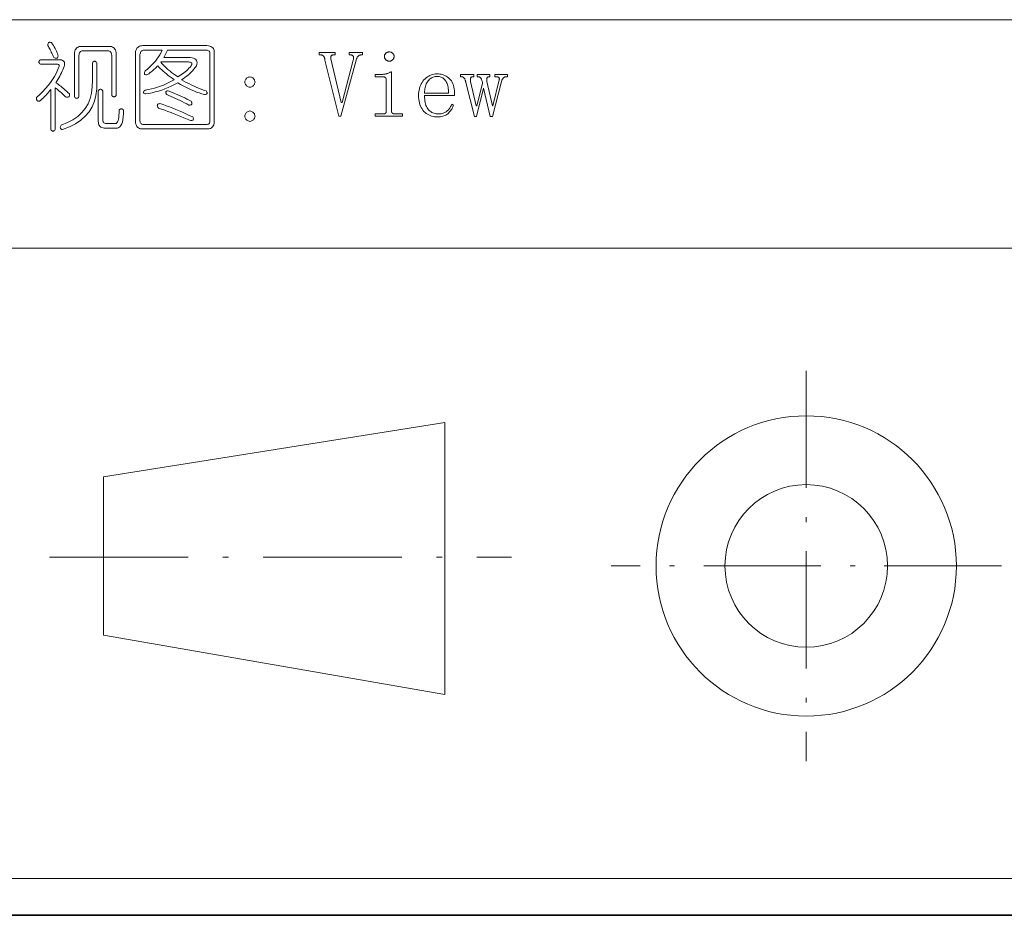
# Model space of a CAD drawing. Extents: x 1 to 297, y 1 to 210.
# Tile 67 of 171: x 166 to 196, y 1 to 29. Entities that reach past the tile are written whole.
import ezdxf

# ---------------------------------------------------------------- set-up
doc = ezdxf.new("R2010")
doc.units = 0
doc.linetypes.add('DASHDOT', pattern=[18.5, 12, -3, 0.5, -3])

msp = doc.modelspace()

# ---------------------------------------------------------------- linework, layer by layer
at = {"color": 7, "lineweight": 13}
for p, q in [((1.319, 28.902), (196.771, 28.902)), ((35.177, 21.874), (196.771, 21.874)), ((1.319, 2.481), (196.771, 2.481))]:
    msp.add_line(p, q, dxfattribs=at)
at = {"color": 7, "linetype": 'DASHDOT', "lineweight": 13, "ltscale": 0.300143}
for p, q in [((189.743, 18.103), (189.743, 6.097)), ((195.745, 12.1), (183.74, 12.1))]:
    msp.add_line(p, q, dxfattribs=at)
at = {"color": 7, "lineweight": 13, "ltscale": 0.265912}
msp.add_line((168.125, 14.837), (178.63, 16.509), dxfattribs=at)
at = {"color": 7, "lineweight": 13, "ltscale": 0.209078}
msp.add_line((178.63, 16.509), (178.63, 8.146), dxfattribs=at)
at = {"color": 7, "lineweight": 13, "ltscale": 0.121645}
msp.add_line((168.125, 14.837), (168.125, 9.971), dxfattribs=at)
at = {"color": 7, "linetype": 'DASHDOT', "lineweight": 13, "ltscale": 0.355199}
msp.add_line((166.472, 12.368), (180.68, 12.368), dxfattribs=at)
at = {"color": 7, "lineweight": 13, "ltscale": 0.266536}
msp.add_line((168.125, 9.971), (178.63, 8.146), dxfattribs=at)
at = {"color": 7, "lineweight": 35}
msp.add_line((0.623, 1.354), (296.685, 1.354), dxfattribs=at)
at = {"color": 7, "lineweight": 13}
for points in [[(166.735, 27.785), (166.729, 27.764), (166.722, 27.747), (166.713, 27.733), (166.702, 27.723), (166.689, 27.717), (166.674, 27.714), (166.658, 27.715), (166.64, 27.719), (166.619, 27.727), (166.598, 27.739), (166.579, 27.784), (166.561, 27.827), (166.543, 27.868), (166.524, 27.908), (166.506, 27.945), (166.488, 27.981), (166.47, 28.015), (166.451, 28.047), (166.433, 28.077), (166.415, 28.105), (166.416, 28.131), (166.419, 28.153), (166.425, 28.171), (166.433, 28.186), (166.443, 28.197), (166.456, 28.204), (166.471, 28.207), (166.488, 28.207), (166.507, 28.204), (166.529, 28.197), (166.56, 28.151), (166.588, 28.107), (166.615, 28.063), (166.639, 28.021), (166.66, 27.979), (166.68, 27.939), (166.697, 27.899), (166.712, 27.86), (166.724, 27.822)], [(167.466, 28.082), (168.289, 28.082), (168.332, 28.08), (168.371, 28.073), (168.406, 28.062), (168.435, 28.046), (168.46, 28.025), (168.481, 28), (168.497, 27.97), (168.508, 27.936), (168.515, 27.897), (168.518, 27.854), (168.518, 26.574), (168.504, 26.557), (168.49, 26.544), (168.476, 26.535), (168.463, 26.53), (168.449, 26.528), (168.435, 26.53), (168.422, 26.535), (168.408, 26.544), (168.394, 26.557), (168.38, 26.574), (168.38, 27.808), (168.379, 27.834), (168.375, 27.857), (168.368, 27.878), (168.358, 27.896), (168.346, 27.911), (168.331, 27.923), (168.313, 27.933), (168.293, 27.94), (168.269, 27.944), (168.243, 27.945), (167.512, 27.945), (167.486, 27.944), (167.462, 27.94), (167.442, 27.933), (167.424, 27.923), (167.409, 27.911), (167.397, 27.896), (167.387, 27.878), (167.38, 27.857), (167.376, 27.834), (167.375, 27.808), (167.375, 26.528), (167.361, 26.511), (167.347, 26.499), (167.334, 26.49), (167.32, 26.484), (167.306, 26.482), (167.292, 26.484), (167.279, 26.49), (167.265, 26.499), (167.251, 26.511), (167.238, 26.528), (167.238, 27.854), (167.24, 27.897), (167.247, 27.936), (167.258, 27.97), (167.274, 28), (167.295, 28.025), (167.32, 28.046), (167.35, 28.062), (167.384, 28.073), (167.423, 28.08)], [(169.34, 28.105), (171.306, 28.105), (171.354, 28.099), (171.396, 28.089), (171.432, 28.075), (171.463, 28.058), (171.489, 28.037), (171.509, 28.012), (171.524, 27.983), (171.533, 27.951), (171.536, 27.916), (171.535, 27.877), (171.535, 25.819), (171.536, 25.763), (171.532, 25.713), (171.522, 25.67), (171.505, 25.633), (171.483, 25.602), (171.455, 25.578), (171.421, 25.56), (171.381, 25.549), (171.335, 25.544), (171.283, 25.545), (169.34, 25.545), (169.301, 25.543), (169.265, 25.547), (169.233, 25.556), (169.205, 25.571), (169.18, 25.591), (169.159, 25.616), (169.142, 25.647), (169.128, 25.684), (169.118, 25.726), (169.112, 25.774), (169.112, 27.877), (169.118, 27.92), (169.128, 27.959), (169.142, 27.993), (169.159, 28.023), (169.18, 28.048), (169.205, 28.069), (169.233, 28.085), (169.265, 28.096), (169.301, 28.103)], [(169.935, 27.968), (169.386, 27.968), (169.364, 27.967), (169.344, 27.962), (169.326, 27.956), (169.309, 27.946), (169.295, 27.934), (169.282, 27.919), (169.271, 27.901), (169.262, 27.88), (169.254, 27.857), (169.249, 27.831), (169.249, 25.819), (169.25, 25.789), (169.254, 25.763), (169.261, 25.74), (169.271, 25.721), (169.283, 25.705), (169.298, 25.693), (169.316, 25.685), (169.337, 25.68), (169.36, 25.679), (169.386, 25.682), (171.26, 25.682), (171.291, 25.679), (171.317, 25.68), (171.34, 25.685), (171.359, 25.693), (171.375, 25.705), (171.387, 25.721), (171.395, 25.74), (171.399, 25.763), (171.4, 25.789), (171.398, 25.819), (171.398, 27.831), (171.4, 27.857), (171.399, 27.88), (171.395, 27.901), (171.387, 27.919), (171.375, 27.934), (171.359, 27.946), (171.34, 27.956), (171.317, 27.962), (171.291, 27.967), (171.26, 27.968), (170.095, 27.968), (169.98, 27.739), (170.735, 27.739), (170.799, 27.737), (170.854, 27.729), (170.901, 27.717), (170.939, 27.699), (170.969, 27.677), (170.99, 27.649), (171.002, 27.616), (171.005, 27.578), (171, 27.536), (170.986, 27.488), (170.949, 27.434), (170.909, 27.383), (170.868, 27.334), (170.825, 27.287), (170.78, 27.242), (170.734, 27.2), (170.685, 27.16), (170.635, 27.122), (170.583, 27.087), (170.529, 27.054), (170.602, 27.013), (170.676, 26.974), (170.75, 26.936), (170.825, 26.9), (170.9, 26.865), (170.976, 26.831), (171.052, 26.799), (171.129, 26.768), (171.206, 26.739), (171.283, 26.711), (171.299, 26.693), (171.311, 26.677), (171.318, 26.662), (171.32, 26.649), (171.318, 26.637), (171.311, 26.626), (171.299, 26.616), (171.283, 26.608), (171.263, 26.602), (171.238, 26.597), (171.155, 26.621), (171.073, 26.648), (170.991, 26.677), (170.908, 26.71), (170.826, 26.745), (170.744, 26.783), (170.662, 26.824), (170.579, 26.867), (170.497, 26.913), (170.415, 26.962), (170.314, 26.909), (170.214, 26.861), (170.115, 26.816), (170.016, 26.776), (169.918, 26.739), (169.819, 26.707), (169.722, 26.679), (169.625, 26.655), (169.528, 26.635), (169.432, 26.619), (169.407, 26.625), (169.387, 26.631), (169.372, 26.639), (169.362, 26.649), (169.358, 26.659), (169.358, 26.671), (169.363, 26.685), (169.373, 26.7), (169.389, 26.716), (169.409, 26.734), (169.508, 26.753), (169.606, 26.776), (169.7, 26.801), (169.793, 26.829), (169.883, 26.859), (169.971, 26.893), (170.057, 26.929), (170.14, 26.968), (170.222, 27.009), (170.3, 27.054), (170.238, 27.099), (170.178, 27.144), (170.121, 27.189), (170.066, 27.233), (170.015, 27.277), (169.966, 27.32), (169.92, 27.362), (169.876, 27.405), (169.835, 27.447), (169.798, 27.488), (169.774, 27.461), (169.748, 27.433), (169.721, 27.406), (169.691, 27.378), (169.66, 27.351), (169.627, 27.323), (169.593, 27.296), (169.556, 27.269), (169.518, 27.241), (169.478, 27.214), (169.452, 27.211), (169.431, 27.211), (169.414, 27.214), (169.401, 27.221), (169.392, 27.231), (169.387, 27.244), (169.386, 27.26), (169.39, 27.279), (169.397, 27.302), (169.409, 27.328), (169.48, 27.384), (169.547, 27.441), (169.61, 27.501), (169.669, 27.562), (169.723, 27.625), (169.774, 27.69), (169.82, 27.757), (169.862, 27.825), (169.901, 27.896)], [(175.683, 27.819), (175.683, 27.888), (176.095, 27.888), (176.095, 27.819), (176.049, 27.819), (176.04, 27.819), (176.031, 27.818), (176.022, 27.816), (176.013, 27.814), (176.005, 27.811), (175.996, 27.807), (175.988, 27.803), (175.979, 27.797), (175.971, 27.792), (175.963, 27.785), (175.955, 27.778), (175.948, 27.769), (175.941, 27.759), (175.934, 27.749), (175.928, 27.737), (175.921, 27.723), (175.916, 27.709), (175.91, 27.694), (175.905, 27.677), (175.9, 27.659), (175.432, 25.934), (175.363, 25.934), (174.94, 27.659), (174.938, 27.675), (174.935, 27.69), (174.932, 27.704), (174.928, 27.717), (174.925, 27.729), (174.92, 27.741), (174.916, 27.752), (174.911, 27.762), (174.906, 27.771), (174.9, 27.779), (174.894, 27.787), (174.888, 27.794), (174.881, 27.8), (174.873, 27.805), (174.865, 27.809), (174.856, 27.813), (174.846, 27.816), (174.836, 27.818), (174.826, 27.819), (174.815, 27.819), (174.758, 27.819), (174.758, 27.888), (175.249, 27.888), (175.249, 27.819), (175.203, 27.819), (175.192, 27.819), (175.182, 27.818), (175.173, 27.816), (175.164, 27.814), (175.156, 27.811), (175.149, 27.807), (175.143, 27.803), (175.137, 27.797), (175.133, 27.792), (175.129, 27.785), (175.126, 27.778), (175.123, 27.77), (175.121, 27.762), (175.12, 27.754), (175.119, 27.745), (175.119, 27.736), (175.119, 27.726), (175.12, 27.716), (175.121, 27.705), (175.123, 27.694), (175.443, 26.357), (175.466, 26.357), (175.809, 27.659), (175.813, 27.675), (175.816, 27.69), (175.819, 27.704), (175.82, 27.717), (175.82, 27.729), (175.82, 27.741), (175.819, 27.752), (175.816, 27.762), (175.813, 27.771), (175.809, 27.779), (175.804, 27.787), (175.798, 27.794), (175.791, 27.8), (175.783, 27.805), (175.775, 27.809), (175.765, 27.813), (175.755, 27.816), (175.743, 27.818), (175.731, 27.819), (175.718, 27.819)], [(176.918, 27.911), (176.929, 27.91), (176.94, 27.909), (176.951, 27.907), (176.961, 27.904), (176.972, 27.901), (176.982, 27.896), (176.992, 27.891), (177.002, 27.885), (177.011, 27.878), (177.02, 27.871), (177.029, 27.863), (177.037, 27.854), (177.044, 27.845), (177.05, 27.836), (177.055, 27.827), (177.059, 27.817), (177.062, 27.806), (177.064, 27.796), (177.066, 27.785), (177.066, 27.774), (177.066, 27.762), (177.064, 27.751), (177.062, 27.74), (177.059, 27.73), (177.055, 27.719), (177.05, 27.709), (177.044, 27.699), (177.037, 27.69), (177.029, 27.68), (177.02, 27.671), (177.011, 27.662), (177.002, 27.654), (176.992, 27.647), (176.982, 27.642), (176.972, 27.637), (176.961, 27.632), (176.951, 27.629), (176.94, 27.627), (176.929, 27.626), (176.918, 27.625), (176.906, 27.626), (176.895, 27.627), (176.884, 27.629), (176.874, 27.632), (176.863, 27.637), (176.853, 27.642), (176.843, 27.647), (176.833, 27.654), (176.824, 27.662), (176.815, 27.671), (176.806, 27.68), (176.798, 27.69), (176.791, 27.699), (176.785, 27.709), (176.78, 27.719), (176.776, 27.73), (176.773, 27.74), (176.771, 27.751), (176.769, 27.762), (176.769, 27.774), (176.769, 27.785), (176.771, 27.796), (176.773, 27.806), (176.776, 27.817), (176.78, 27.827), (176.785, 27.836), (176.791, 27.845), (176.798, 27.854), (176.806, 27.863), (176.815, 27.871), (176.824, 27.878), (176.833, 27.885), (176.843, 27.891), (176.853, 27.896), (176.863, 27.901), (176.874, 27.904), (176.884, 27.907), (176.895, 27.909), (176.906, 27.91)], [(166.643, 26.802), (166.643, 25.522), (166.63, 25.506), (166.616, 25.493), (166.602, 25.484), (166.588, 25.478), (166.575, 25.477), (166.561, 25.478), (166.547, 25.484), (166.534, 25.493), (166.52, 25.506), (166.506, 25.522), (166.506, 26.757), (166.478, 26.72), (166.448, 26.683), (166.418, 26.647), (166.385, 26.61), (166.352, 26.574), (166.317, 26.537), (166.28, 26.501), (166.243, 26.464), (166.204, 26.427), (166.163, 26.391), (166.142, 26.392), (166.123, 26.395), (166.107, 26.401), (166.094, 26.409), (166.083, 26.419), (166.075, 26.432), (166.07, 26.447), (166.068, 26.464), (166.069, 26.483), (166.072, 26.505), (166.169, 26.597), (166.26, 26.689), (166.345, 26.781), (166.423, 26.874), (166.495, 26.968), (166.56, 27.062), (166.619, 27.156), (166.672, 27.251), (166.718, 27.346), (166.758, 27.442), (166.765, 27.46), (166.768, 27.475), (166.768, 27.489), (166.765, 27.501), (166.758, 27.511), (166.747, 27.519), (166.732, 27.525), (166.714, 27.53), (166.692, 27.533), (166.666, 27.534), (166.186, 27.534), (166.17, 27.547), (166.157, 27.561), (166.148, 27.575), (166.142, 27.589), (166.14, 27.602), (166.142, 27.616), (166.148, 27.63), (166.157, 27.643), (166.17, 27.657), (166.186, 27.671), (166.758, 27.671), (166.8, 27.669), (166.837, 27.663), (166.868, 27.652), (166.893, 27.638), (166.912, 27.619), (166.925, 27.597), (166.932, 27.57), (166.933, 27.539), (166.928, 27.504), (166.918, 27.465), (166.899, 27.415), (166.878, 27.365), (166.856, 27.314), (166.833, 27.264), (166.809, 27.214), (166.783, 27.163), (166.756, 27.113), (166.727, 27.063), (166.697, 27.013), (166.666, 26.962), (166.703, 26.938), (166.741, 26.912), (166.78, 26.883), (166.82, 26.853), (166.86, 26.819), (166.902, 26.784), (166.944, 26.746), (166.988, 26.706), (167.032, 26.664), (167.078, 26.619), (167.08, 26.594), (167.08, 26.572), (167.077, 26.554), (167.07, 26.539), (167.06, 26.528), (167.047, 26.521), (167.031, 26.517), (167.012, 26.517), (166.989, 26.521), (166.963, 26.528), (166.927, 26.564), (166.892, 26.597), (166.858, 26.629), (166.824, 26.66), (166.792, 26.688), (166.76, 26.714), (166.73, 26.739), (166.7, 26.762), (166.671, 26.783)], [(167.786, 27.579), (167.8, 27.596), (167.814, 27.609), (167.827, 27.618), (167.841, 27.623), (167.855, 27.625), (167.868, 27.623), (167.882, 27.618), (167.896, 27.609), (167.91, 27.596), (167.923, 27.579), (167.923, 26.985), (167.921, 26.773), (167.896, 26.575), (167.848, 26.393), (167.777, 26.224), (167.683, 26.071), (167.567, 25.932), (167.427, 25.807), (167.265, 25.698), (167.08, 25.603), (166.872, 25.522), (166.851, 25.528), (166.833, 25.535), (166.82, 25.544), (166.81, 25.555), (166.803, 25.568), (166.8, 25.583), (166.801, 25.599), (166.806, 25.617), (166.814, 25.637), (166.826, 25.659), (167.017, 25.735), (167.186, 25.824), (167.335, 25.927), (167.462, 26.043), (167.569, 26.174), (167.654, 26.318), (167.719, 26.475), (167.762, 26.647), (167.785, 26.832), (167.786, 27.031)], [(170.712, 27.602), (169.889, 27.602), (169.927, 27.557), (169.968, 27.511), (170.013, 27.465), (170.061, 27.419), (170.112, 27.374), (170.166, 27.328), (170.223, 27.282), (170.284, 27.237), (170.348, 27.191), (170.415, 27.145), (170.464, 27.173), (170.512, 27.203), (170.557, 27.234), (170.601, 27.266), (170.643, 27.299), (170.683, 27.334), (170.722, 27.371), (170.758, 27.408), (170.793, 27.447), (170.826, 27.488), (170.837, 27.51), (170.843, 27.529), (170.845, 27.546), (170.841, 27.561), (170.832, 27.574), (170.818, 27.584), (170.799, 27.592), (170.775, 27.598), (170.746, 27.601)], [(176.826, 27.042), (176.826, 27.051), (176.825, 27.06), (176.824, 27.068), (176.822, 27.076), (176.82, 27.084), (176.818, 27.091), (176.815, 27.098), (176.811, 27.104), (176.808, 27.111), (176.803, 27.117), (176.798, 27.122), (176.793, 27.127), (176.786, 27.131), (176.779, 27.135), (176.772, 27.138), (176.763, 27.141), (176.754, 27.143), (176.745, 27.144), (176.734, 27.145), (176.723, 27.145), (176.483, 27.145), (176.483, 27.214), (176.598, 27.214), (176.618, 27.214), (176.638, 27.214), (176.658, 27.215), (176.678, 27.216), (176.698, 27.218), (176.717, 27.22), (176.736, 27.222), (176.755, 27.225), (176.773, 27.228), (176.792, 27.231), (176.81, 27.235), (176.828, 27.239), (176.846, 27.244), (176.863, 27.249), (176.88, 27.255), (176.897, 27.262), (176.914, 27.269), (176.931, 27.277), (176.947, 27.285), (176.963, 27.294), (176.986, 27.294), (176.986, 26.094), (176.986, 26.085), (176.987, 26.076), (176.989, 26.068), (176.991, 26.061), (176.993, 26.054), (176.996, 26.047), (177, 26.041), (177.004, 26.035), (177.009, 26.03), (177.015, 26.025), (177.021, 26.021), (177.027, 26.017), (177.033, 26.013), (177.04, 26.01), (177.048, 26.008), (177.055, 26.006), (177.063, 26.004), (177.071, 26.003), (177.08, 26.002), (177.089, 26.002), (177.329, 26.002), (177.329, 25.934), (176.483, 25.934), (176.483, 26.002), (176.723, 26.002), (176.734, 26.002), (176.745, 26.003), (176.754, 26.004), (176.763, 26.006), (176.772, 26.008), (176.779, 26.01), (176.786, 26.013), (176.793, 26.017), (176.798, 26.021), (176.803, 26.025), (176.808, 26.03), (176.811, 26.035), (176.815, 26.041), (176.818, 26.047), (176.82, 26.054), (176.822, 26.061), (176.824, 26.068), (176.825, 26.076), (176.826, 26.085), (176.826, 26.094)], [(172.632, 27.145), (172.658, 27.139), (172.682, 27.131), (172.704, 27.121), (172.723, 27.109), (172.74, 27.094), (172.755, 27.077), (172.768, 27.057), (172.778, 27.035), (172.786, 27.011), (172.792, 26.985), (172.786, 26.959), (172.778, 26.935), (172.768, 26.913), (172.755, 26.894), (172.74, 26.877), (172.723, 26.862), (172.704, 26.849), (172.682, 26.839), (172.658, 26.831), (172.632, 26.825), (172.606, 26.831), (172.582, 26.839), (172.56, 26.849), (172.54, 26.862), (172.523, 26.877), (172.508, 26.894), (172.496, 26.913), (172.486, 26.935), (172.478, 26.959), (172.472, 26.985), (172.478, 27.011), (172.486, 27.035), (172.496, 27.057), (172.508, 27.077), (172.523, 27.094), (172.54, 27.109), (172.56, 27.121), (172.582, 27.131), (172.606, 27.139)], [(178.003, 26.574), (178.004, 26.514), (178.008, 26.457), (178.014, 26.404), (178.022, 26.355), (178.033, 26.309), (178.046, 26.267), (178.062, 26.228), (178.08, 26.193), (178.1, 26.162), (178.123, 26.134), (178.148, 26.109), (178.174, 26.086), (178.202, 26.067), (178.231, 26.05), (178.262, 26.035), (178.294, 26.023), (178.328, 26.014), (178.363, 26.007), (178.399, 26.004), (178.438, 26.002), (178.467, 26.003), (178.495, 26.006), (178.523, 26.01), (178.549, 26.016), (178.575, 26.024), (178.599, 26.033), (178.623, 26.044), (178.646, 26.057), (178.668, 26.072), (178.689, 26.088), (178.709, 26.105), (178.728, 26.124), (178.746, 26.143), (178.762, 26.163), (178.778, 26.184), (178.792, 26.205), (178.805, 26.228), (178.817, 26.251), (178.828, 26.275), (178.838, 26.299), (178.895, 26.277), (178.887, 26.251), (178.878, 26.226), (178.866, 26.202), (178.854, 26.177), (178.839, 26.152), (178.823, 26.128), (178.805, 26.103), (178.785, 26.079), (178.764, 26.055), (178.74, 26.031), (178.716, 26.008), (178.689, 25.988), (178.661, 25.97), (178.631, 25.954), (178.599, 25.941), (178.566, 25.93), (178.53, 25.922), (178.494, 25.916), (178.455, 25.912), (178.415, 25.911), (178.363, 25.913), (178.313, 25.918), (178.266, 25.926), (178.22, 25.938), (178.176, 25.954), (178.134, 25.973), (178.094, 25.995), (178.056, 26.021), (178.02, 26.05), (177.986, 26.082), (177.955, 26.118), (177.926, 26.157), (177.902, 26.198), (177.88, 26.243), (177.862, 26.291), (177.847, 26.341), (177.835, 26.395), (177.827, 26.452), (177.822, 26.511), (177.82, 26.574), (177.822, 26.63), (177.827, 26.684), (177.835, 26.736), (177.847, 26.787), (177.862, 26.835), (177.88, 26.882), (177.902, 26.926), (177.926, 26.969), (177.955, 27.009), (177.986, 27.048), (178.02, 27.084), (178.055, 27.116), (178.092, 27.144), (178.131, 27.169), (178.17, 27.189), (178.212, 27.206), (178.254, 27.22), (178.299, 27.229), (178.345, 27.235), (178.392, 27.237), (178.435, 27.235), (178.476, 27.231), (178.517, 27.223), (178.556, 27.213), (178.595, 27.199), (178.632, 27.183), (178.668, 27.164), (178.703, 27.141), (178.736, 27.116), (178.769, 27.088), (178.799, 27.056), (178.827, 27.02), (178.851, 26.979), (178.871, 26.934), (178.889, 26.885), (178.903, 26.831), (178.915, 26.774), (178.923, 26.711), (178.927, 26.645), (178.929, 26.574)], [(178.735, 26.642), (178.736, 26.691), (178.735, 26.738), (178.732, 26.782), (178.726, 26.824), (178.719, 26.864), (178.709, 26.901), (178.697, 26.935), (178.683, 26.968), (178.667, 26.998), (178.649, 27.025), (178.629, 27.05), (178.608, 27.072), (178.585, 27.092), (178.561, 27.109), (178.536, 27.124), (178.51, 27.135), (178.482, 27.145), (178.453, 27.151), (178.423, 27.155), (178.392, 27.157), (178.358, 27.155), (178.326, 27.151), (178.295, 27.144), (178.265, 27.135), (178.236, 27.122), (178.209, 27.107), (178.183, 27.089), (178.158, 27.069), (178.134, 27.045), (178.112, 27.019), (178.091, 26.991), (178.073, 26.96), (178.056, 26.928), (178.042, 26.893), (178.03, 26.857), (178.021, 26.818), (178.013, 26.777), (178.008, 26.734), (178.004, 26.689), (178.003, 26.642)], [(180.163, 27.214), (180.552, 27.214), (180.552, 27.145), (180.506, 27.145), (180.497, 27.145), (180.488, 27.144), (180.48, 27.142), (180.471, 27.14), (180.463, 27.137), (180.455, 27.133), (180.448, 27.128), (180.44, 27.123), (180.433, 27.117), (180.426, 27.111), (180.419, 27.103), (180.413, 27.095), (180.407, 27.086), (180.4, 27.076), (180.395, 27.065), (180.389, 27.053), (180.384, 27.04), (180.379, 27.027), (180.374, 27.012), (180.369, 26.997), (180.095, 25.922), (180.026, 25.922), (179.82, 26.791), (179.603, 25.922), (179.535, 25.922), (179.272, 26.974), (179.269, 26.989), (179.266, 27.004), (179.263, 27.019), (179.259, 27.032), (179.255, 27.045), (179.25, 27.057), (179.245, 27.069), (179.239, 27.08), (179.233, 27.09), (179.226, 27.099), (179.219, 27.108), (179.212, 27.116), (179.206, 27.123), (179.199, 27.129), (179.192, 27.134), (179.185, 27.138), (179.178, 27.141), (179.171, 27.143), (179.164, 27.145), (179.158, 27.145), (179.112, 27.145), (179.112, 27.214), (179.523, 27.214), (179.523, 27.145), (179.478, 27.145), (179.469, 27.145), (179.461, 27.143), (179.453, 27.141), (179.446, 27.139), (179.44, 27.135), (179.435, 27.131), (179.43, 27.125), (179.426, 27.119), (179.423, 27.113), (179.42, 27.105), (179.418, 27.097), (179.417, 27.088), (179.416, 27.079), (179.415, 27.069), (179.415, 27.058), (179.415, 27.047), (179.416, 27.035), (179.417, 27.023), (179.418, 27.01), (179.42, 26.997), (179.592, 26.254), (179.615, 26.254), (179.786, 26.939), (179.784, 26.959), (179.781, 26.978), (179.777, 26.996), (179.773, 27.013), (179.769, 27.029), (179.764, 27.044), (179.759, 27.058), (179.753, 27.071), (179.747, 27.083), (179.74, 27.094), (179.733, 27.103), (179.726, 27.112), (179.719, 27.12), (179.711, 27.127), (179.703, 27.132), (179.695, 27.137), (179.687, 27.14), (179.678, 27.143), (179.669, 27.145), (179.66, 27.145), (179.626, 27.145), (179.626, 27.214), (180.015, 27.214), (180.015, 27.145), (179.98, 27.145), (179.972, 27.145), (179.963, 27.143), (179.956, 27.141), (179.949, 27.139), (179.943, 27.135), (179.938, 27.131), (179.933, 27.125), (179.929, 27.119), (179.926, 27.113), (179.923, 27.105), (179.921, 27.097), (179.92, 27.088), (179.918, 27.079), (179.918, 27.069), (179.918, 27.058), (179.918, 27.047), (179.918, 27.035), (179.92, 27.023), (179.921, 27.01), (179.923, 26.997), (180.095, 26.254), (180.106, 26.254), (180.3, 27.054), (180.302, 27.063), (180.304, 27.071), (180.304, 27.079), (180.304, 27.087), (180.303, 27.094), (180.302, 27.1), (180.3, 27.106), (180.297, 27.112), (180.293, 27.117), (180.289, 27.122), (180.284, 27.127), (180.279, 27.13), (180.273, 27.134), (180.267, 27.137), (180.26, 27.139), (180.253, 27.141), (180.246, 27.143), (180.238, 27.144), (180.229, 27.145), (180.22, 27.145), (180.163, 27.145)], [(168.106, 26.711), (168.106, 25.819), (168.107, 25.798), (168.112, 25.778), (168.118, 25.761), (168.128, 25.746), (168.14, 25.734), (168.155, 25.723), (168.173, 25.715), (168.194, 25.71), (168.217, 25.706), (168.243, 25.705), (168.472, 25.705), (168.498, 25.705), (168.521, 25.714), (168.542, 25.733), (168.56, 25.76), (168.575, 25.797), (168.587, 25.842), (168.597, 25.897), (168.603, 25.961), (168.608, 26.034), (168.609, 26.117), (168.623, 26.133), (168.636, 26.146), (168.65, 26.155), (168.664, 26.16), (168.678, 26.162), (168.691, 26.16), (168.705, 26.155), (168.719, 26.146), (168.732, 26.133), (168.746, 26.117), (168.744, 26.008), (168.737, 25.912), (168.726, 25.827), (168.71, 25.754), (168.689, 25.694), (168.664, 25.645), (168.634, 25.608), (168.6, 25.583), (168.561, 25.569), (168.518, 25.568), (168.198, 25.568), (168.154, 25.57), (168.115, 25.576), (168.081, 25.586), (168.051, 25.601), (168.026, 25.619), (168.006, 25.642), (167.99, 25.669), (167.978, 25.7), (167.971, 25.735), (167.969, 25.774), (167.969, 26.711), (167.983, 26.731), (167.996, 26.747), (168.01, 26.759), (168.024, 26.766), (168.038, 26.768), (168.051, 26.766), (168.065, 26.759), (168.079, 26.747), (168.092, 26.731)], [(170.118, 26.711), (170.195, 26.683), (170.27, 26.654), (170.344, 26.624), (170.417, 26.594), (170.489, 26.562), (170.559, 26.53), (170.628, 26.496), (170.695, 26.462), (170.761, 26.427), (170.826, 26.391), (170.838, 26.369), (170.845, 26.35), (170.849, 26.333), (170.848, 26.318), (170.843, 26.305), (170.834, 26.295), (170.821, 26.287), (170.804, 26.281), (170.783, 26.278), (170.758, 26.277), (170.689, 26.313), (170.62, 26.348), (170.552, 26.382), (170.483, 26.415), (170.415, 26.448), (170.346, 26.479), (170.278, 26.51), (170.209, 26.54), (170.14, 26.569), (170.072, 26.597), (170.06, 26.618), (170.052, 26.638), (170.047, 26.655), (170.046, 26.67), (170.049, 26.682), (170.055, 26.693), (170.065, 26.701), (170.079, 26.706), (170.096, 26.71)], [(170.872, 25.911), (170.883, 25.889), (170.891, 25.87), (170.894, 25.853), (170.894, 25.838), (170.889, 25.825), (170.88, 25.815), (170.867, 25.807), (170.85, 25.801), (170.829, 25.798), (170.803, 25.797), (170.703, 25.842), (170.603, 25.885), (170.504, 25.927), (170.405, 25.968), (170.306, 26.008), (170.208, 26.046), (170.11, 26.083), (170.013, 26.118), (169.917, 26.152), (169.82, 26.185), (169.804, 26.207), (169.793, 26.227), (169.786, 26.245), (169.784, 26.262), (169.786, 26.277), (169.793, 26.289), (169.804, 26.3), (169.82, 26.309), (169.841, 26.317), (169.866, 26.322), (169.963, 26.289), (170.06, 26.255), (170.158, 26.218), (170.257, 26.18), (170.358, 26.139), (170.459, 26.097), (170.56, 26.053), (170.663, 26.008), (170.767, 25.96)], [(172.632, 26.094), (172.658, 26.088), (172.682, 26.08), (172.704, 26.07), (172.723, 26.057), (172.74, 26.042), (172.755, 26.025), (172.768, 26.006), (172.778, 25.984), (172.786, 25.96), (172.792, 25.934), (172.786, 25.907), (172.778, 25.883), (172.768, 25.862), (172.755, 25.842), (172.74, 25.825), (172.723, 25.81), (172.704, 25.798), (172.682, 25.787), (172.658, 25.779), (172.632, 25.774), (172.606, 25.779), (172.582, 25.787), (172.56, 25.798), (172.54, 25.81), (172.523, 25.825), (172.508, 25.842), (172.496, 25.862), (172.486, 25.883), (172.478, 25.907), (172.472, 25.934), (172.478, 25.96), (172.486, 25.984), (172.496, 26.006), (172.508, 26.025), (172.523, 26.042), (172.54, 26.057), (172.56, 26.07), (172.582, 26.08), (172.606, 26.088)]]:
    msp.add_lwpolyline(points, close=True, dxfattribs=at)
for radius in [4.618, 2.5]:
    msp.add_circle((189.743, 12.1), radius, dxfattribs=at)

doc.saveas('drawing.dxf')
